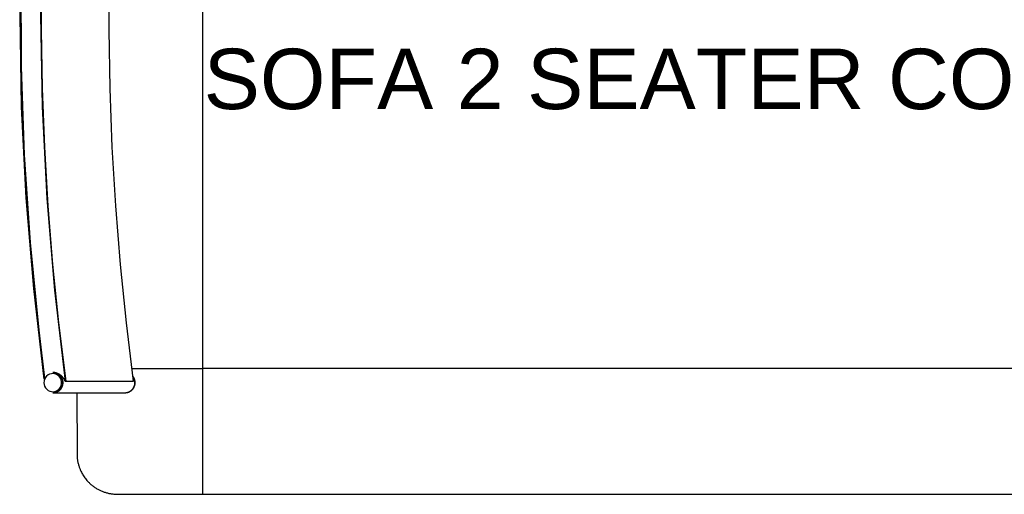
# Model space of a CAD drawing. Header units: millimetres. Extents: x -1470 to 7470, y -12049 to 6674.
# Tile 31 of 58: x 1993 to 2971, y -1975 to -1504. Entities that reach past the tile are written whole.
import ezdxf

# ---------------------------------------------------------------- set-up
doc = ezdxf.new("R2010")
doc.units = ezdxf.units.MM
doc.header["$LTSCALE"] = 10
doc.layers.get('0').update_dxf_attribs({"true_color": 0x000000})
doc.styles.add('Arial Normale', font='txt')

msp = doc.modelspace()

# ---------------------------------------------------------------- linework, layer by layer
at = {"color": 18, "linetype": 'Continuous', "lineweight": 25, "true_color": 0x000000}
for points in [[(2016.59, -1138.25), (2006.14, -1228.19), (1998.68, -1318.43), (1994.22, -1408.87), (1992.76, -1499.4), (1994.29, -1589.93), (1998.83, -1680.36), (2006.37, -1770.6), (2016.89, -1860.53)], [(2017.74, -1859.07), (2011.31, -1807.51), (2005.32, -1749.49), (2000.57, -1691.35), (1997.07, -1633.12), (1994.81, -1574.83), (1993.79, -1516.49), (1994.03, -1458.15), (1995.33, -1404.69), (1997.69, -1351.27), (2001.09, -1297.91), (2005.54, -1244.62), (2017.49, -1138.9)], [(2017.48, -1138.87), (2009.94, -1201.38), (2001.87, -1288.39), (1996.56, -1375.62), (1994.03, -1462.98), (1994.28, -1550.38), (1997.29, -1637.72), (2003.08, -1724.92), (2011.64, -1811.88), (2017.54, -1859.46)], [(2037.88, -1135.38), (2027.25, -1225.94), (2019.64, -1316.8), (2015.08, -1407.86), (2013.56, -1499.02), (2015.08, -1590.18), (2019.64, -1681.25), (2027.25, -1772.1), (2037.88, -1862.66)], [(2038.84, -1862.52), (2031.69, -1804.64), (2025.78, -1746.62), (2021.12, -1688.47), (2017.69, -1630.24), (2015.51, -1571.94), (2014.57, -1513.61), (2014.89, -1455.27), (2016.27, -1401.81), (2018.69, -1348.39), (2022.17, -1295.02), (2026.68, -1241.75), (2038.84, -1135.52)], [(2105.94, -1862.52), (2098.79, -1804.64), (2092.88, -1746.62), (2088.21, -1688.47), (2084.79, -1630.24), (2082.61, -1571.94), (2081.67, -1513.61), (2081.98, -1455.27), (2083.36, -1401.81), (2085.79, -1348.39), (2089.26, -1295.02), (2093.78, -1241.75), (2105.94, -1135.52)], [(2174.63, -1774.91), (2174.63, -1150.09)], [(2174.63, -1849.91), (2174.63, -1774.91)], [(2025.82, -1874.02), (2026.17, -1874.01), (2026.51, -1873.99), (2026.86, -1873.95), (2027.2, -1873.9), (2027.54, -1873.84), (2027.88, -1873.77), (2028.21, -1873.69), (2028.54, -1873.6), (2028.87, -1873.49), (2029.2, -1873.37), (2029.52, -1873.25), (2029.83, -1873.11), (2030.14, -1872.96), (2030.45, -1872.8), (2030.75, -1872.62), (2031.04, -1872.44), (2031.33, -1872.25), (2031.61, -1872.05), (2031.89, -1871.84), (2032.15, -1871.62), (2032.41, -1871.39), (2032.66, -1871.15), (2032.9, -1870.91), (2033.14, -1870.65), (2033.36, -1870.39), (2033.58, -1870.12), (2033.78, -1869.84), (2033.98, -1869.56), (2034.16, -1869.27), (2034.34, -1868.97), (2034.51, -1868.67), (2034.66, -1868.36), (2034.81, -1868.05), (2034.94, -1867.73), (2035.06, -1867.41), (2035.17, -1867.08), (2035.27, -1866.75), (2035.36, -1866.41), (2035.44, -1866.08), (2035.5, -1865.74), (2035.56, -1865.4), (2035.6, -1865.06), (2035.63, -1864.71), (2035.65, -1864.37), (2035.65, -1864.02), (2035.65, -1863.68), (2035.63, -1863.33), (2035.6, -1862.99), (2035.56, -1862.64), (2035.5, -1862.3), (2035.44, -1861.96), (2035.36, -1861.63), (2035.27, -1861.29), (2035.17, -1860.96), (2035.06, -1860.64), (2034.94, -1860.31), (2034.81, -1860), (2034.66, -1859.68), (2034.51, -1859.37), (2034.34, -1859.07), (2034.16, -1858.77), (2033.98, -1858.48), (2033.78, -1858.2), (2033.58, -1857.92), (2033.36, -1857.65), (2033.14, -1857.39), (2032.9, -1857.13), (2032.66, -1856.89), (2032.41, -1856.65), (2032.15, -1856.42), (2031.89, -1856.2), (2031.61, -1855.99), (2031.33, -1855.79), (2031.04, -1855.6), (2030.75, -1855.42), (2030.45, -1855.25), (2030.14, -1855.09), (2029.83, -1854.94), (2029.52, -1854.8), (2029.2, -1854.67), (2028.87, -1854.55), (2028.54, -1854.45), (2028.21, -1854.35), (2027.88, -1854.27), (2027.54, -1854.2), (2027.2, -1854.14), (2026.86, -1854.09), (2026.51, -1854.06), (2026.17, -1854.03), (2025.82, -1854.02)], [(2026.04, -1854.02), (2025.82, -1854.02)], [(2026.04, -1874.02), (2026.39, -1874.01), (2026.74, -1873.98), (2027.08, -1873.95), (2027.43, -1873.9), (2027.77, -1873.84), (2028.11, -1873.76), (2028.45, -1873.68), (2028.79, -1873.58), (2029.12, -1873.48), (2029.45, -1873.36), (2029.77, -1873.23), (2030.09, -1873.08), (2030.4, -1872.93), (2030.71, -1872.77), (2031.01, -1872.59), (2031.31, -1872.41), (2031.6, -1872.21), (2031.88, -1872.01), (2032.15, -1871.79), (2032.42, -1871.57), (2032.68, -1871.33), (2032.93, -1871.09), (2033.17, -1870.84), (2033.41, -1870.58), (2033.63, -1870.31), (2033.85, -1870.04), (2034.05, -1869.76), (2034.25, -1869.47), (2034.43, -1869.17), (2034.6, -1868.87), (2034.77, -1868.56), (2034.92, -1868.25), (2035.06, -1867.93), (2035.19, -1867.6), (2035.31, -1867.28), (2035.42, -1866.94), (2035.52, -1866.61), (2035.6, -1866.27), (2035.67, -1865.93), (2035.73, -1865.59), (2035.78, -1865.24), (2035.82, -1864.89), (2035.84, -1864.54), (2035.86, -1864.2), (2035.86, -1863.85), (2035.84, -1863.5), (2035.82, -1863.15), (2035.78, -1862.8), (2035.73, -1862.46), (2035.67, -1862.11), (2035.6, -1861.77), (2035.52, -1861.43), (2035.42, -1861.1), (2035.31, -1860.77), (2035.19, -1860.44), (2035.06, -1860.12), (2034.92, -1859.8), (2034.77, -1859.48), (2034.6, -1859.18), (2034.43, -1858.87), (2034.25, -1858.58), (2034.05, -1858.29), (2033.85, -1858.01), (2033.63, -1857.73), (2033.41, -1857.46), (2033.17, -1857.2), (2032.93, -1856.95), (2032.68, -1856.71), (2032.42, -1856.48), (2032.15, -1856.25), (2031.88, -1856.04), (2031.6, -1855.83), (2031.31, -1855.64), (2031.01, -1855.45), (2030.71, -1855.28), (2030.4, -1855.11), (2030.09, -1854.96), (2029.77, -1854.82), (2029.45, -1854.69), (2029.12, -1854.57), (2028.79, -1854.46), (2028.45, -1854.36), (2028.11, -1854.28), (2027.77, -1854.21), (2027.43, -1854.14), (2027.08, -1854.1), (2026.74, -1854.06), (2026.39, -1854.03), (2026.04, -1854.02)], [(2026.51, -1854.03), (2026.04, -1854.02)], [(2026.06, -1854.02), (2026.04, -1854.02)], [(2026.04, -1874.02), (2026.39, -1874.01), (2026.73, -1873.98), (2027.08, -1873.95), (2027.42, -1873.9), (2027.77, -1873.84), (2028.11, -1873.77), (2028.44, -1873.68), (2028.78, -1873.59), (2029.11, -1873.48), (2029.43, -1873.36), (2029.76, -1873.23), (2030.07, -1873.09), (2030.39, -1872.94), (2030.69, -1872.77), (2030.99, -1872.6), (2031.29, -1872.42), (2031.58, -1872.22), (2031.86, -1872.02), (2032.13, -1871.8), (2032.4, -1871.58), (2032.66, -1871.35), (2032.91, -1871.11), (2033.15, -1870.86), (2033.38, -1870.6), (2033.61, -1870.34), (2033.82, -1870.06), (2034.03, -1869.78), (2034.22, -1869.5), (2034.41, -1869.2), (2034.58, -1868.9), (2034.75, -1868.59), (2034.9, -1868.28), (2035.04, -1867.97), (2035.18, -1867.64), (2035.3, -1867.32), (2035.4, -1866.99), (2035.5, -1866.65), (2035.59, -1866.32), (2035.66, -1865.98), (2035.72, -1865.64), (2035.77, -1865.29), (2035.81, -1864.95), (2035.84, -1864.6), (2035.85, -1864.25), (2035.86, -1863.91), (2035.85, -1863.56), (2035.82, -1863.21), (2035.79, -1862.87), (2035.74, -1862.52), (2035.69, -1862.18), (2035.62, -1861.84), (2035.53, -1861.5), (2035.44, -1861.17), (2035.34, -1860.83), (2035.22, -1860.51), (2035.09, -1860.18), (2034.95, -1859.87), (2034.8, -1859.55), (2034.64, -1859.24), (2034.47, -1858.94), (2034.29, -1858.64), (2034.1, -1858.35), (2033.9, -1858.07), (2033.69, -1857.8), (2033.47, -1857.53), (2033.24, -1857.27), (2033, -1857.01), (2032.75, -1856.77), (2032.49, -1856.54), (2032.23, -1856.31), (2031.96, -1856.09), (2031.68, -1855.88), (2031.39, -1855.69), (2031.1, -1855.5), (2030.8, -1855.32), (2030.5, -1855.16), (2030.19, -1855), (2029.87, -1854.85), (2029.55, -1854.72), (2029.22, -1854.6), (2028.9, -1854.49), (2028.56, -1854.39), (2028.23, -1854.3), (2027.89, -1854.22), (2027.55, -1854.16), (2027.2, -1854.1), (2026.86, -1854.06), (2026.51, -1854.03)], [(2037.88, -1862.66), (2037.77, -1862.36), (2037.66, -1862.08), (2037.54, -1861.8), (2037.41, -1861.53), (2037.27, -1861.25), (2037.13, -1860.98), (2036.98, -1860.7), (2036.82, -1860.43), (2036.65, -1860.16), (2036.47, -1859.88), (2036.29, -1859.61), (2036.09, -1859.34), (2035.89, -1859.08), (2035.67, -1858.82), (2035.45, -1858.56), (2035.23, -1858.3), (2034.9, -1857.96), (2034.56, -1857.63), (2034.21, -1857.3), (2033.84, -1856.98), (2033.64, -1856.83), (2033.45, -1856.67), (2033.24, -1856.52), (2033.03, -1856.37), (2032.82, -1856.22), (2032.61, -1856.07), (2032.38, -1855.93), (2032.16, -1855.8), (2031.83, -1855.61), (2031.48, -1855.42), (2031.13, -1855.25), (2030.77, -1855.08), (2030.4, -1854.93), (2030.02, -1854.78), (2029.63, -1854.64), (2029.24, -1854.5), (2028.92, -1854.4), (2028.6, -1854.31), (2028.27, -1854.22), (2028.11, -1854.19), (2027.94, -1854.15), (2027.77, -1854.12), (2027.61, -1854.1), (2027.44, -1854.07), (2027.28, -1854.06), (2027.11, -1854.04), (2026.95, -1854.04), (2026.78, -1854.03), (2026.7, -1854.03), (2026.62, -1854.04), (2026.48, -1854.04), (2026.08, -1854.08)], [(2097.46, -1874.02), (2097.81, -1874.01), (2098.16, -1873.98), (2098.51, -1873.94), (2098.85, -1873.89), (2099.2, -1873.83), (2099.54, -1873.76), (2099.88, -1873.67), (2100.21, -1873.58), (2100.54, -1873.47), (2100.87, -1873.35), (2101.19, -1873.21), (2101.51, -1873.07), (2101.82, -1872.92), (2102.13, -1872.75), (2102.43, -1872.58), (2102.73, -1872.39), (2103.02, -1872.19), (2103.3, -1871.99), (2103.57, -1871.77), (2103.84, -1871.55), (2104.1, -1871.31), (2104.35, -1871.07), (2104.59, -1870.82), (2104.82, -1870.56), (2105.05, -1870.29), (2105.26, -1870.02), (2105.47, -1869.73), (2105.66, -1869.44), (2105.84, -1869.15), (2106.02, -1868.84), (2106.18, -1868.54), (2106.33, -1868.22), (2106.47, -1867.9), (2106.6, -1867.58), (2106.72, -1867.25), (2106.83, -1866.92), (2106.93, -1866.58), (2107.01, -1866.24), (2107.08, -1865.9), (2107.14, -1865.56), (2107.19, -1865.21), (2107.22, -1864.87), (2107.25, -1864.52), (2107.26, -1864.17), (2107.26, -1863.82), (2107.25, -1863.47), (2107.22, -1863.12), (2107.18, -1862.78), (2107.14, -1862.43), (2107.07, -1862.09), (2107, -1861.75), (2106.92, -1861.41), (2106.82, -1861.07), (2106.71, -1860.74), (2106.59, -1860.41), (2106.46, -1860.09), (2106.32, -1859.77), (2106.17, -1859.46), (2106, -1859.15), (2105.83, -1858.85), (2105.64, -1858.55), (2105.45, -1858.26)], [(2097.46, -1874.02), (2097.81, -1874.01), (2098.15, -1873.98), (2098.5, -1873.95), (2098.84, -1873.9), (2099.18, -1873.84), (2099.51, -1873.77), (2099.85, -1873.69), (2100.18, -1873.59), (2100.51, -1873.48), (2100.83, -1873.37), (2101.15, -1873.24), (2101.47, -1873.1), (2101.78, -1872.95), (2102.09, -1872.79), (2102.38, -1872.62), (2102.68, -1872.44), (2102.96, -1872.24), (2103.24, -1872.04), (2103.52, -1871.83), (2103.78, -1871.61), (2104.04, -1871.38), (2104.29, -1871.15), (2104.53, -1870.9), (2104.77, -1870.64), (2104.99, -1870.38), (2105.2, -1870.11), (2105.41, -1869.84), (2105.6, -1869.55), (2105.79, -1869.26), (2105.97, -1868.96), (2106.13, -1868.66), (2106.29, -1868.35), (2106.43, -1868.04), (2106.56, -1867.72), (2106.68, -1867.4), (2106.8, -1867.07), (2106.89, -1866.74), (2106.98, -1866.41), (2107.06, -1866.07), (2107.12, -1865.73), (2107.18, -1865.39), (2107.22, -1865.05), (2107.25, -1864.71), (2107.26, -1864.36), (2107.27, -1864.02), (2107.26, -1863.67), (2107.25, -1863.33), (2107.22, -1862.98), (2107.17, -1862.64), (2107.12, -1862.3), (2107.06, -1861.96), (2106.98, -1861.63), (2106.89, -1861.29), (2106.79, -1860.96), (2106.68, -1860.64), (2106.56, -1860.31), (2106.42, -1860), (2106.28, -1859.68), (2106.12, -1859.37), (2105.96, -1859.07), (2105.78, -1858.78), (2105.59, -1858.48)], [(2097.68, -1874.02), (2098.03, -1874.01), (2098.37, -1873.98), (2098.72, -1873.95), (2099.06, -1873.9), (2099.41, -1873.84), (2099.74, -1873.76), (2100.08, -1873.68), (2100.41, -1873.58), (2100.74, -1873.47), (2101.07, -1873.36), (2101.39, -1873.23), (2101.71, -1873.08), (2102.02, -1872.93), (2102.33, -1872.77), (2102.63, -1872.6), (2102.92, -1872.41), (2103.21, -1872.22), (2103.49, -1872.01), (2103.77, -1871.8), (2104.03, -1871.58), (2104.29, -1871.34), (2104.54, -1871.1), (2104.78, -1870.85), (2105.02, -1870.6), (2105.24, -1870.33), (2105.45, -1870.06), (2105.66, -1869.78), (2105.85, -1869.49), (2106.04, -1869.2), (2106.21, -1868.9), (2106.38, -1868.59), (2106.53, -1868.28), (2106.67, -1867.96), (2106.8, -1867.64), (2106.92, -1867.32), (2107.03, -1866.99), (2107.13, -1866.65), (2107.22, -1866.32), (2107.29, -1865.98), (2107.35, -1865.64), (2107.4, -1865.29), (2107.44, -1864.95), (2107.47, -1864.6), (2107.48, -1864.25), (2107.48, -1863.91), (2107.47, -1863.56), (2107.45, -1863.21), (2107.42, -1862.87), (2107.37, -1862.52), (2107.31, -1862.18), (2107.25, -1861.84), (2107.16, -1861.5), (2107.07, -1861.17), (2106.97, -1860.84), (2106.85, -1860.51), (2106.72, -1860.19), (2106.58, -1859.87), (2106.44, -1859.56), (2106.28, -1859.25), (2106.1, -1858.95), (2105.92, -1858.65), (2105.73, -1858.36), (2105.53, -1858.08)], [(2104.38, -1849.91), (2140.02, -1849.91)], [(2104.38, -1849.91), (2172.63, -1849.91)], [(2172.63, -1849.91), (2174.63, -1849.91)], [(3774.63, -1849.91), (2174.63, -1849.91)], [(2174.63, -1851.91), (2174.63, -1849.91)], [(2174.63, -1884.53), (2174.63, -1851.91)], [(2038.84, -1862.52), (2037.88, -1862.66)], [(2037.88, -1862.66), (2104.97, -1862.66)], [(2038.84, -1862.52), (2105.94, -1862.52)], [(2105.94, -1862.52), (2104.97, -1862.66)], [(2025.82, -1874.02), (2026.04, -1874.02)], [(2026.04, -1874.02), (2097.46, -1874.02)], [(2049.69, -1874.02), (2049.73, -1934.67), (2049.77, -1936.08), (2049.84, -1937.49), (2049.94, -1938.89), (2050.01, -1939.59), (2050.1, -1940.29), (2050.21, -1941.09), (2050.34, -1941.88), (2050.49, -1942.67), (2050.65, -1943.45), (2050.83, -1944.23), (2051.03, -1945.01), (2051.25, -1945.79), (2051.47, -1946.56), (2051.7, -1947.26), (2051.93, -1947.96), (2052.18, -1948.66), (2052.44, -1949.35), (2052.72, -1950.04), (2053.01, -1950.72), (2053.31, -1951.39), (2053.62, -1952.06), (2054.07, -1952.99), (2054.55, -1953.9), (2055.06, -1954.8), (2055.59, -1955.69), (2056.17, -1956.62), (2056.78, -1957.53), (2057.42, -1958.42), (2058.08, -1959.3), (2058.79, -1960.19), (2059.53, -1961.07), (2060.3, -1961.92), (2061.09, -1962.75), (2061.68, -1963.35), (2062.28, -1963.93), (2062.9, -1964.5), (2063.53, -1965.06), (2064.17, -1965.6), (2064.82, -1966.13), (2065.48, -1966.65), (2066.15, -1967.15), (2066.81, -1967.62), (2067.49, -1968.08), (2068.17, -1968.53), (2068.86, -1968.96), (2069.55, -1969.38), (2070.26, -1969.78), (2070.98, -1970.17), (2071.7, -1970.54), (2072.41, -1970.89), (2073.14, -1971.23), (2073.86, -1971.55), (2074.6, -1971.86), (2075.34, -1972.16), (2076.09, -1972.44), (2076.84, -1972.7), (2077.6, -1972.95), (2078.35, -1973.18), (2079.11, -1973.4), (2079.87, -1973.61), (2080.64, -1973.79), (2081.41, -1973.96), (2082.18, -1974.12), (2082.96, -1974.26), (2083.73, -1974.38), (2084.56, -1974.48), (2085.39, -1974.57), (2086.23, -1974.64), (2087.06, -1974.7), (2088.74, -1974.78), (2090.41, -1974.82), (2174.63, -1974.91)], [(2097.46, -1874.02), (2097.68, -1874.02)], [(2174.63, -1964.91), (2174.63, -1884.53)], [(2174.63, -1974.91), (2174.63, -1964.91)], [(2174.63, -1974.91), (3824.63, -1974.91)]]:
    msp.add_lwpolyline(points, dxfattribs=at)
msp.add_lwpolyline([(2026.03, -1855.03), (2024.26, -1855.13), (2022.54, -1855.59), (2020.94, -1856.39), (2019.54, -1857.51), (2018.38, -1858.9), (2017.52, -1860.49), (2017, -1862.23), (2016.82, -1864.04), (2017, -1865.85), (2017.54, -1867.59), (2018.41, -1869.18), (2019.57, -1870.56), (2020.98, -1871.67), (2022.57, -1872.47), (2024.3, -1872.92), (2026.07, -1873.01), (2027.83, -1872.73), (2029.49, -1872.09), (2031, -1871.13), (2032.29, -1869.87), (2033.3, -1868.37), (2034, -1866.7), (2034.35, -1864.91), (2034.35, -1863.09), (2033.98, -1861.31), (2033.28, -1859.64), (2032.26, -1858.14), (2030.97, -1856.89), (2029.46, -1855.93), (2027.79, -1855.3)], close=True, dxfattribs=at)

# ---------------------------------------------------------------- texts
at = {"insert": (2998.7, -1532.34), "char_height": 60, "width": 3392.6087, "attachment_point": 2, "style": 'Arial Normale'}
msp.add_mtext('SOFA 2 SEATER CORNER DX + POUF SX', dxfattribs=at)

doc.saveas('drawing.dxf')
